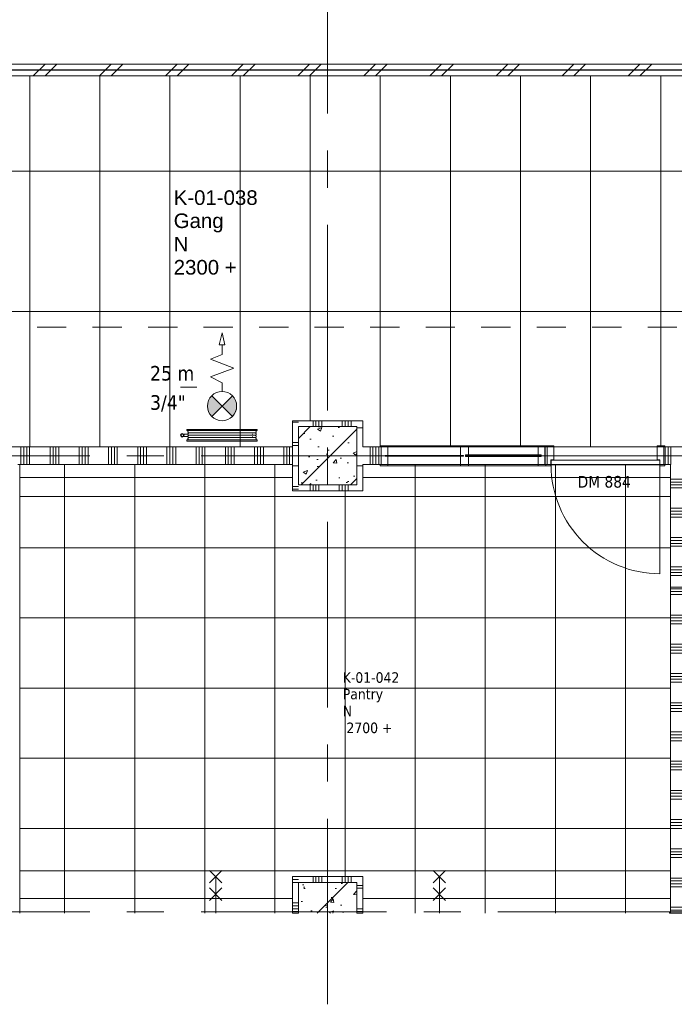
# Model space of a CAD drawing. Header units: millimetres. Extents: x 83969 to 141394, y 139608 to 176267.
# Tile 12 of 40: x 106565 to 112167, y 139608 to 148030. Entities that reach past the tile are written whole.
import ezdxf
from ezdxf.enums import TextEntityAlignment as Align

# ---------------------------------------------------------------- set-up
doc = ezdxf.new("R2010")
doc.units = ezdxf.units.MM
doc.header["$LTSCALE"] = 50
doc.linetypes.add('B0401', pattern=[9.5, 5, -1.5, -3])
doc.linetypes.add('CENTER', pattern=[50.8, 31.75, -6.35, 6.35, -6.35])
for name, color, linetype in [('00---0--FM-RUIMTENR', 7, 'Continuous'), ('AL68----_BRAND_60 MIN', 92, 'BR60'), ('AT$1A---_BWDTEKST', 7, 'Continuous'), ('AT$1A---_PLAFONDHOOGTE', 7, 'Continuous'), ('AT$1A---_TEKST', 7, 'Continuous'), ('AT$1A---_ZONETEKST', 7, 'Continuous')]:
    doc.layers.add(name, color=color, linetype=linetype)
for name, color, linetype, lineweight in [('A--L$01A__Algemeen', 7, 'Continuous', 13), ('AA$1A---_ARCEER', 1, 'Continuous', 18), ('AL$7A---_STRAMIEN', 8, 'CENTER', 9), ('AL22----_BINNENWAND', 7, 'Continuous', 9), ('AL23----_VLOEREN', 2, 'Continuous', 9), ('AL28----_KOLOMKOP_BETONBAND', 2, 'B0401', 9), ('AL28----_KONSTRUKTIES', 4, 'Continuous', 9), ('AL31----_BUITENKOZIJN', 14, 'Continuous', 9), ('AL32----_BINNENKOZIJN', 3, 'Continuous', 9), ('AL32----_tekst', 14, 'Continuous', 9), ('AL35----_PLAFONDS', 16, 'Continuous', 9), ('AL67----_BSH', 5, 'Continuous', 9), ('AL72----_INRGEBRUIKSR', 6, 'Continuous', 9), ('AT$1A---_200ZONETEKST', 7, 'Continuous', 9), ('Plafondtekst', 1, 'Continuous', 9)]:
    doc.layers.add(name, color=color, linetype=linetype, lineweight=lineweight)
doc.styles.add('FM_TEKST', font='arial.ttf')
doc.styles.add('Tahoma', font='tahoma.ttf', dxfattribs={"height": 100})
doc.styles.add('Tahoma_1', font='tahoma.ttf', dxfattribs={"height": 90})
doc.styles.add('Tahoma_2', font='tahoma.ttf', dxfattribs={"height": 125})
doc.linetypes.add('BR60', pattern='A,15,-1,["60",Standard,S=2.5,R=0,X=0,Y=-1.25],-4', length=20)
pattern_1 = [(50, (154885.57, 120319.74), (364.368, -31.8783), [38.1, -419.1]), (355, (154885.57, 120319.74), (-70.4859, 382.1133), [30.48, -335.28]), (100.451, (154915.94, 120317.1), (293.885, 350.2334), [32.38, -356.18]), (46.184, (154885.57, 120421.34), (542.1585, -84.086), [57.15, -628.65]), (96.636, (154930.75, 120414.33), (474.805, 494.8554), [48.57, -534.27]), (351.184, (154885.6, 120421.34), (474.81, 494.85), [45.72, -502.92]), (21, (154936.37, 120395.94), (303.2285, -204.5305), [38.1, -419.1]), (326, (154936.37, 120395.94), (123.604, 368.376), [30.48, -335.28]), (71.451, (154961.64, 120378.9), (426.8341, 163.8427), [32.38, -356.18]), (37.5, (154885.57, 120319.74), (6.17665, 169.11015), [1.676, -329.54, 1.676, -338.684, -336.55]), (37.5, (154885.57, 120319.74), (6.17665, 169.11015), [-671.576, 1.676, -334.874]), (7.5, (154885.57, 120319.74), (133.6389, 200.3615), [1.676, -192.38, 1.676, -321.92, -128.27]), (7.5, (154885.57, 120319.74), (133.6389, 200.3615), [-517.652, 1.676, -126.594]), (327.5, (154772.29, 120319.74), (271.18182, -11.45836), [1.676, -125.324, 1.676, -394.564, -525.78]), (327.5, (154772.29, 120319.74), (271.18182, -11.45836), [-523.24, 1.676, -524.104]), (317.5, (154721.5, 120319.74), (296.2585, 50.8528), [1.676, -163.424, 1.676, -261.468, -373.38]), (317.5, (154721.5, 120319.74), (296.2585, 50.8528), [-428.244, 1.676, -371.704]), (45, (154885.57, 120319.74), (211.036, -211.036), [])]
pattern_2 = [(225, (609.6, 0), (28.2843, -28.2843), [])]

# ---------------------------------------------------------------- blocks, each defined once
blk = doc.blocks.new('LUMC_constructie_2018_rvt-1-bwd N-01')
at = {"layer": 'AA$1A---_ARCEER'}
h = blk.add_hatch(dxfattribs=at)
h.set_pattern_fill('FP_250', color=256, style=0, pattern_type=2)
h.set_pattern_definition(pattern_1)
h.paths.add_polyline_path([(108950, 144050), (109450, 144050), (109450, 144550), (108950, 144550), (108950, 144234.7)], flags=0)
h = blk.add_hatch(dxfattribs=at)
h.set_pattern_fill('FP_250', color=256, style=0, pattern_type=2)
h.set_pattern_definition(pattern_1)
h.paths.add_polyline_path([(108950, 140387.3), (109450, 140387.3), (109450, 140650), (108950, 140650)], flags=0)
at = {"layer": 'AL23----_VLOEREN'}
for p, q in [((106565, 143950), (112133.2, 143950)), ((106565, 143950), (112133.2, 143950)), ((112133.2, 143950), (106565, 143950)), ((112133.2, 140750), (106565, 140750)), ((112133.2, 140750), (106565, 140750)), ((106565, 140750), (112133.2, 140750))]:
    blk.add_line(p, q, dxfattribs=at)
at = {"layer": 'AL28----_KOLOMKOP_BETONBAND'}
for p, q in [((124539, 145400), (91275, 145400)), ((124539, 145400), (91275, 145400)), ((106565, 143950), (112133.2, 143950)), ((112133.2, 140750), (106565, 140750))]:
    blk.add_line(p, q, dxfattribs=at)
at = {"layer": 'AL28----_KONSTRUKTIES'}
for p, q in [((109450, 144550), (108950, 144550)), ((108950, 144550), (108950, 144050)), ((109450, 144050), (109450, 144550)), ((108950, 144050), (109450, 144050)), ((109450, 140650), (108950, 140650)), ((108950, 140650), (108950, 140387.3)), ((109450, 140387.3), (109450, 140650))]:
    blk.add_line(p, q, dxfattribs=at)
blk = doc.blocks.new('65_LUMC_MOD_brandslanghaspel_nieuw - Haspel op wand _25m 3_4__-V9-bwd N-01')
at = {"layer": 'A--L$01A__Algemeen'}
blk.add_hatch(color=256, dxfattribs=at).paths.add_polyline_path([(94300, 167719), (94388.4, 167807.4), (94366.5, 167824.8), (94341.3, 167837), (94314, 167843.2), (94286, 167843.2), (94258.7, 167837), (94233.5, 167824.8), (94211.6, 167807.4), (94234.4, 167784.5)], flags=0)
at = {"layer": 'AL72----_INRGEBRUIKSR'}
blk.add_hatch(color=256, dxfattribs=at).paths.add_polyline_path([(94314, 167594.7), (94341.3, 167601), (94366.5, 167613.1), (94388.4, 167630.6), (94300, 167719), (94211.6, 167630.6), (94234.4, 167612.7), (94258.7, 167601), (94286, 167594.7)], flags=0)
at = {"layer": 'A--L$01A__Algemeen'}
for p, q in [((94300, 167719), (94211.6, 167807.4)), ((94388.4, 167630.6), (94211.6, 167807.4)), ((94211.6, 167630.6), (94388.4, 167807.4)), ((94388.4, 167807.4), (94300, 167719)), ((94500, 167719), (94550, 167819)), ((94550, 167819), (94625, 167619)), ((94625, 167619), (94700, 167819)), ((94700, 167819), (94740, 167719)), ((94211.6, 167630.6), (94300, 167719)), ((94300, 167719), (94388.4, 167630.6)), ((94425, 167719), (94500, 167719)), ((94740, 167719), (94825, 167719)), ((94825, 167744), (94925, 167719)), ((94825, 167694), (94825, 167744)), ((94925, 167719), (94825, 167694))]:
    blk.add_line(p, q, dxfattribs=at)
blk.add_circle((94300, 167719), 125, dxfattribs=at)
for centre, start, end in [((94300, 167719.1), 44.97827, 135.02173), ((94300, 167718.9), 224.96308, 315.00654)]:
    blk.add_arc(centre, 125, start, end, dxfattribs=at)
at = {"layer": 'AL67----_BSH'}
for p, q in [((94010, 168019), (94000, 168019)), ((94000, 167419), (94000, 168019)), ((94010, 167419), (94010, 168019)), ((94030, 167719), (94030, 167999.5)), ((94050, 167719), (94050, 167999.5)), ((94070, 167719), (94070, 167999.5)), ((94100, 168019), (94090, 168019)), ((94090, 168019), (94090, 167719)), ((94100, 168019), (94100, 167719)), ((94030, 167438.5), (94030, 167719)), ((94050, 167438.5), (94050, 167719)), ((94070, 167438.5), (94070, 167719)), ((94090, 167719), (94090, 167419)), ((94100, 167719), (94100, 167419)), ((94000, 167419), (94010, 167419)), ((94090, 167419), (94100, 167419))]:
    blk.add_line(p, q, dxfattribs=at)
at = {"layer": 'AL67----_BSH', "flags": 128}
for points in [[(94040, 168059), (94040, 168055.7), (94040, 168053.7)], [(94040, 168047.9), (94040, 168047.2), (94040, 168035.2), (94040, 168021.4), (94040, 168020.8), (94040, 168014.9), (94040, 168014.2), (94040, 168011)], [(94060, 168059), (94060, 168055.7), (94060, 168053.7)], [(94060, 168047.9), (94060, 168047.2), (94060, 168035.2), (94060, 168021.4), (94060, 168020.8), (94060, 168014.9), (94060, 168014.2), (94060, 168011)], [(94010, 168001), (94010, 168001.4), (94010, 168001.8), (94010.1, 168002.2), (94010.1, 168002.6), (94010.2, 168003), (94010.3, 168003.4), (94010.4, 168003.8), (94010.5, 168004.1), (94010.6, 168004.5), (94010.8, 168004.9), (94011, 168005.3), (94011.1, 168005.6), (94011.3, 168006), (94011.5, 168006.3), (94011.7, 168006.7), (94012, 168007), (94012.2, 168007.3), (94012.5, 168007.6), (94012.8, 168007.9), (94013, 168008.2), (94013.3, 168008.5), (94013.6, 168008.7), (94013.9, 168009), (94014.3, 168009.2), (94014.6, 168009.4), (94014.9, 168009.6), (94015.3, 168009.8), (94015.6, 168010), (94016, 168010.2), (94016.4, 168010.3), (94016.8, 168010.5), (94017.1, 168010.6), (94017.5, 168010.7), (94017.9, 168010.8), (94018.3, 168010.9), (94018.7, 168010.9), (94019.1, 168011), (94019.5, 168011), (94019.9, 168011), (94020.3, 168011), (94020.7, 168011), (94021.1, 168010.9), (94021.5, 168010.9), (94021.9, 168010.8), (94022.3, 168010.7), (94022.7, 168010.6), (94023, 168010.5), (94023.4, 168010.4), (94023.8, 168010.3), (94024.2, 168010.1), (94024.5, 168009.9), (94024.9, 168009.7), (94025.2, 168009.5), (94025.6, 168009.3), (94025.9, 168009.1), (94026.2, 168008.8), (94026.5, 168008.6), (94026.8, 168008.3), (94027.1, 168008), (94027.4, 168007.8), (94027.6, 168007.5), (94027.9, 168007.1), (94028.1, 168006.8), (94028.4, 168006.5), (94028.6, 168006.2), (94028.8, 168005.8), (94029, 168005.5), (94029.1, 168005.1), (94029.3, 168004.7), (94029.4, 168004.4), (94029.5, 168004), (94029.7, 168003.6), (94029.8, 168003.2), (94029.8, 168002.8), (94029.9, 168002.4), (94029.9, 168002), (94030, 168001.6), (94030, 168001.2), (94030, 168001)], [(94030, 168001), (94030, 168001.4), (94030, 168001.8), (94030.1, 168002.2), (94030.1, 168002.6), (94030.2, 168003), (94030.3, 168003.4), (94030.4, 168003.8), (94030.5, 168004.1), (94030.6, 168004.5), (94030.8, 168004.9), (94031, 168005.3), (94031.1, 168005.6), (94031.3, 168006), (94031.5, 168006.3), (94031.7, 168006.7), (94032, 168007), (94032.2, 168007.3), (94032.5, 168007.6), (94032.8, 168007.9), (94033, 168008.2), (94033.3, 168008.5), (94033.6, 168008.7), (94033.9, 168009), (94034.3, 168009.2), (94034.6, 168009.4), (94034.9, 168009.6), (94035.3, 168009.8), (94035.6, 168010), (94036, 168010.2), (94036.4, 168010.3), (94036.8, 168010.5), (94037.1, 168010.6), (94037.5, 168010.7), (94037.9, 168010.8), (94038.3, 168010.9), (94038.7, 168010.9), (94039.1, 168011), (94039.5, 168011), (94039.9, 168011), (94040.3, 168011), (94040.7, 168011), (94041.1, 168010.9), (94041.5, 168010.9), (94041.9, 168010.8), (94042.3, 168010.7), (94042.7, 168010.6), (94043, 168010.5), (94043.4, 168010.4), (94043.8, 168010.3), (94044.2, 168010.1), (94044.5, 168009.9), (94044.9, 168009.7), (94045.2, 168009.5), (94045.6, 168009.3), (94045.9, 168009.1), (94046.2, 168008.8), (94046.5, 168008.6), (94046.8, 168008.3), (94047.1, 168008), (94047.4, 168007.8), (94047.6, 168007.5), (94047.9, 168007.1), (94048.1, 168006.8), (94048.4, 168006.5), (94048.6, 168006.2), (94048.8, 168005.8), (94049, 168005.5), (94049.1, 168005.1), (94049.3, 168004.7), (94049.4, 168004.4), (94049.5, 168004), (94049.7, 168003.6), (94049.8, 168003.2), (94049.8, 168002.8), (94049.9, 168002.4), (94049.9, 168002), (94050, 168001.6), (94050, 168001.2), (94050, 168001)], [(94050, 168001), (94050, 168001.4), (94050, 168001.8), (94050.1, 168002.2), (94050.1, 168002.6), (94050.2, 168003), (94050.3, 168003.4), (94050.4, 168003.8), (94050.5, 168004.1), (94050.6, 168004.5), (94050.8, 168004.9), (94051, 168005.3), (94051.1, 168005.6), (94051.3, 168006), (94051.5, 168006.3), (94051.7, 168006.7), (94052, 168007), (94052.2, 168007.3), (94052.5, 168007.6), (94052.8, 168007.9), (94053, 168008.2), (94053.3, 168008.5), (94053.6, 168008.7), (94053.9, 168009), (94054.3, 168009.2), (94054.6, 168009.4), (94054.9, 168009.6), (94055.3, 168009.8), (94055.6, 168010), (94056, 168010.2), (94056.4, 168010.3), (94056.8, 168010.5), (94057.1, 168010.6), (94057.5, 168010.7), (94057.9, 168010.8), (94058.3, 168010.9), (94058.7, 168010.9), (94059.1, 168011), (94059.5, 168011), (94059.9, 168011), (94060.3, 168011), (94060.7, 168011), (94061.1, 168010.9), (94061.5, 168010.9), (94061.9, 168010.8), (94062.3, 168010.7), (94062.7, 168010.6), (94063, 168010.5), (94063.4, 168010.4), (94063.8, 168010.3), (94064.2, 168010.1), (94064.5, 168009.9), (94064.9, 168009.7), (94065.2, 168009.5), (94065.6, 168009.3), (94065.9, 168009.1), (94066.2, 168008.8), (94066.5, 168008.6), (94066.8, 168008.3), (94067.1, 168008), (94067.4, 168007.8), (94067.6, 168007.5), (94067.9, 168007.1), (94068.1, 168006.8), (94068.4, 168006.5), (94068.6, 168006.2), (94068.8, 168005.8), (94069, 168005.5), (94069.1, 168005.1), (94069.3, 168004.7), (94069.4, 168004.4), (94069.5, 168004), (94069.7, 168003.6), (94069.8, 168003.2), (94069.8, 168002.8), (94069.9, 168002.4), (94069.9, 168002), (94070, 168001.6), (94070, 168001.2), (94070, 168001)], [(94070, 168001), (94070, 168001.4), (94070, 168001.8), (94070.1, 168002.2), (94070.1, 168002.6), (94070.2, 168003), (94070.3, 168003.4), (94070.4, 168003.8), (94070.5, 168004.1), (94070.6, 168004.5), (94070.8, 168004.9), (94071, 168005.3), (94071.1, 168005.6), (94071.3, 168006), (94071.5, 168006.3), (94071.7, 168006.7), (94072, 168007), (94072.2, 168007.3), (94072.5, 168007.6), (94072.8, 168007.9), (94073, 168008.2), (94073.3, 168008.5), (94073.6, 168008.7), (94073.9, 168009), (94074.3, 168009.2), (94074.6, 168009.4), (94074.9, 168009.6), (94075.3, 168009.8), (94075.6, 168010), (94076, 168010.2), (94076.4, 168010.3), (94076.8, 168010.5), (94077.1, 168010.6), (94077.5, 168010.7), (94077.9, 168010.8), (94078.3, 168010.9), (94078.7, 168010.9), (94079.1, 168011), (94079.5, 168011), (94079.9, 168011), (94080.3, 168011), (94080.7, 168011), (94081.1, 168010.9), (94081.5, 168010.9), (94081.9, 168010.8), (94082.3, 168010.7), (94082.7, 168010.6), (94083, 168010.5), (94083.4, 168010.4), (94083.8, 168010.3), (94084.2, 168010.1), (94084.5, 168009.9), (94084.9, 168009.7), (94085.2, 168009.5), (94085.6, 168009.3), (94085.9, 168009.1), (94086.2, 168008.8), (94086.5, 168008.6), (94086.8, 168008.3), (94087.1, 168008), (94087.4, 168007.8), (94087.6, 168007.5), (94087.9, 168007.1), (94088.1, 168006.8), (94088.4, 168006.5), (94088.6, 168006.2), (94088.8, 168005.8), (94089, 168005.5), (94089.1, 168005.1), (94089.3, 168004.7), (94089.4, 168004.4), (94089.5, 168004), (94089.7, 168003.6), (94089.8, 168003.2), (94089.8, 168002.8), (94089.9, 168002.4), (94089.9, 168002), (94090, 168001.6), (94090, 168001.2), (94090, 168001)], [(94030, 167436.9), (94030, 167436.5), (94030, 167436.1), (94029.9, 167435.7), (94029.9, 167435.3), (94029.8, 167434.9), (94029.7, 167434.6), (94029.6, 167434.2), (94029.5, 167433.8), (94029.4, 167433.4), (94029.2, 167433), (94029, 167432.7), (94028.9, 167432.3), (94028.7, 167432), (94028.5, 167431.6), (94028.3, 167431.3), (94028, 167431), (94027.8, 167430.6), (94027.5, 167430.3), (94027.2, 167430), (94027, 167429.8), (94026.7, 167429.5), (94026.4, 167429.2), (94026.1, 167429), (94025.7, 167428.7), (94025.4, 167428.5), (94025.1, 167428.3), (94024.7, 167428.1), (94024.4, 167427.9), (94024, 167427.8), (94023.6, 167427.6), (94023.2, 167427.5), (94022.9, 167427.3), (94022.5, 167427.2), (94022.1, 167427.1), (94021.7, 167427.1), (94021.3, 167427), (94020.9, 167427), (94020.5, 167426.9), (94020.1, 167426.9), (94019.7, 167426.9), (94019.3, 167427), (94018.9, 167427), (94018.5, 167427), (94018.1, 167427.1), (94017.7, 167427.2), (94017.3, 167427.3), (94017, 167427.4), (94016.6, 167427.5), (94016.2, 167427.7), (94015.8, 167427.8), (94015.5, 167428), (94015.1, 167428.2), (94014.8, 167428.4), (94014.4, 167428.6), (94014.1, 167428.8), (94013.8, 167429.1), (94013.5, 167429.3), (94013.2, 167429.6), (94012.9, 167429.9), (94012.6, 167430.2), (94012.4, 167430.5), (94012.1, 167430.8), (94011.9, 167431.1), (94011.6, 167431.4), (94011.4, 167431.8), (94011.2, 167432.1), (94011, 167432.5), (94010.9, 167432.8), (94010.7, 167433.2), (94010.6, 167433.6), (94010.5, 167434), (94010.3, 167434.3), (94010.2, 167434.7), (94010.2, 167435.1), (94010.1, 167435.5), (94010.1, 167435.9), (94010, 167436.3), (94010, 167436.7), (94010, 167436.9)], [(94050, 167436.9), (94050, 167436.5), (94050, 167436.1), (94049.9, 167435.7), (94049.9, 167435.3), (94049.8, 167434.9), (94049.7, 167434.6), (94049.6, 167434.2), (94049.5, 167433.8), (94049.4, 167433.4), (94049.2, 167433), (94049, 167432.7), (94048.9, 167432.3), (94048.7, 167432), (94048.5, 167431.6), (94048.3, 167431.3), (94048, 167431), (94047.8, 167430.6), (94047.5, 167430.3), (94047.2, 167430), (94047, 167429.8), (94046.7, 167429.5), (94046.4, 167429.2), (94046.1, 167429), (94045.7, 167428.7), (94045.4, 167428.5), (94045.1, 167428.3), (94044.7, 167428.1), (94044.4, 167427.9), (94044, 167427.8), (94043.6, 167427.6), (94043.2, 167427.5), (94042.9, 167427.3), (94042.5, 167427.2), (94042.1, 167427.1), (94041.7, 167427.1), (94041.3, 167427), (94040.9, 167427), (94040.5, 167426.9), (94040.1, 167426.9), (94039.7, 167426.9), (94039.3, 167427), (94038.9, 167427), (94038.5, 167427), (94038.1, 167427.1), (94037.7, 167427.2), (94037.3, 167427.3), (94037, 167427.4), (94036.6, 167427.5), (94036.2, 167427.7), (94035.8, 167427.8), (94035.5, 167428), (94035.1, 167428.2), (94034.8, 167428.4), (94034.4, 167428.6), (94034.1, 167428.8), (94033.8, 167429.1), (94033.5, 167429.3), (94033.2, 167429.6), (94032.9, 167429.9), (94032.6, 167430.2), (94032.4, 167430.5), (94032.1, 167430.8), (94031.9, 167431.1), (94031.6, 167431.4), (94031.4, 167431.8), (94031.2, 167432.1), (94031, 167432.5), (94030.9, 167432.8), (94030.7, 167433.2), (94030.6, 167433.6), (94030.5, 167434), (94030.3, 167434.3), (94030.2, 167434.7), (94030.2, 167435.1), (94030.1, 167435.5), (94030.1, 167435.9), (94030, 167436.3), (94030, 167436.7), (94030, 167436.9)], [(94040, 167462), (94040, 167459), (94040, 167459)], [(94070, 167436.9), (94070, 167436.5), (94070, 167436.1), (94069.9, 167435.7), (94069.9, 167435.3), (94069.8, 167434.9), (94069.7, 167434.6), (94069.6, 167434.2), (94069.5, 167433.8), (94069.4, 167433.4), (94069.2, 167433), (94069, 167432.7), (94068.9, 167432.3), (94068.7, 167432), (94068.5, 167431.6), (94068.3, 167431.3), (94068, 167431), (94067.8, 167430.6), (94067.5, 167430.3), (94067.2, 167430), (94067, 167429.8), (94066.7, 167429.5), (94066.4, 167429.2), (94066.1, 167429), (94065.7, 167428.7), (94065.4, 167428.5), (94065.1, 167428.3), (94064.7, 167428.1), (94064.4, 167427.9), (94064, 167427.8), (94063.6, 167427.6), (94063.2, 167427.5), (94062.9, 167427.3), (94062.5, 167427.2), (94062.1, 167427.1), (94061.7, 167427.1), (94061.3, 167427), (94060.9, 167427), (94060.5, 167426.9), (94060.1, 167426.9), (94059.7, 167426.9), (94059.3, 167427), (94058.9, 167427), (94058.5, 167427), (94058.1, 167427.1), (94057.7, 167427.2), (94057.3, 167427.3), (94057, 167427.4), (94056.6, 167427.5), (94056.2, 167427.7), (94055.8, 167427.8), (94055.5, 167428), (94055.1, 167428.2), (94054.8, 167428.4), (94054.4, 167428.6), (94054.1, 167428.8), (94053.8, 167429.1), (94053.5, 167429.3), (94053.2, 167429.6), (94052.9, 167429.9), (94052.6, 167430.2), (94052.4, 167430.5), (94052.1, 167430.8), (94051.9, 167431.1), (94051.6, 167431.4), (94051.4, 167431.8), (94051.2, 167432.1), (94051, 167432.5), (94050.9, 167432.8), (94050.7, 167433.2), (94050.6, 167433.6), (94050.5, 167434), (94050.3, 167434.3), (94050.2, 167434.7), (94050.2, 167435.1), (94050.1, 167435.5), (94050.1, 167435.9), (94050, 167436.3), (94050, 167436.7), (94050, 167436.9)], [(94060, 167461.9), (94060, 167459), (94060, 167459)], [(94090, 167436.9), (94090, 167436.5), (94090, 167436.1), (94089.9, 167435.7), (94089.9, 167435.3), (94089.8, 167434.9), (94089.7, 167434.6), (94089.6, 167434.2), (94089.5, 167433.8), (94089.4, 167433.4), (94089.2, 167433), (94089, 167432.7), (94088.9, 167432.3), (94088.7, 167432), (94088.5, 167431.6), (94088.3, 167431.3), (94088, 167431), (94087.8, 167430.6), (94087.5, 167430.3), (94087.2, 167430), (94087, 167429.8), (94086.7, 167429.5), (94086.4, 167429.2), (94086.1, 167429), (94085.7, 167428.7), (94085.4, 167428.5), (94085.1, 167428.3), (94084.7, 167428.1), (94084.4, 167427.9), (94084, 167427.8), (94083.6, 167427.6), (94083.2, 167427.5), (94082.9, 167427.3), (94082.5, 167427.2), (94082.1, 167427.1), (94081.7, 167427.1), (94081.3, 167427), (94080.9, 167427), (94080.5, 167426.9), (94080.1, 167426.9), (94079.7, 167426.9), (94079.3, 167427), (94078.9, 167427), (94078.5, 167427), (94078.1, 167427.1), (94077.7, 167427.2), (94077.3, 167427.3), (94077, 167427.4), (94076.6, 167427.5), (94076.2, 167427.7), (94075.8, 167427.8), (94075.5, 167428), (94075.1, 167428.2), (94074.8, 167428.4), (94074.4, 167428.6), (94074.1, 167428.8), (94073.8, 167429.1), (94073.5, 167429.3), (94073.2, 167429.6), (94072.9, 167429.9), (94072.6, 167430.2), (94072.4, 167430.5), (94072.1, 167430.8), (94071.9, 167431.1), (94071.6, 167431.4), (94071.4, 167431.8), (94071.2, 167432.1), (94071, 167432.5), (94070.9, 167432.8), (94070.7, 167433.2), (94070.6, 167433.6), (94070.5, 167434), (94070.3, 167434.3), (94070.2, 167434.7), (94070.2, 167435.1), (94070.1, 167435.5), (94070.1, 167435.9), (94070, 167436.3), (94070, 167436.7), (94070, 167436.9)]]:
    blk.add_lwpolyline(points, dxfattribs=at)
at = {"layer": 'AL67----_BSH'}
for radius, start, end in [(15, 90, 270), (10, 90, 270), (15, 270, 90), (10, 270, 90)]:
    blk.add_arc((94050, 168059), radius, start, end, dxfattribs=at)
blk = doc.blocks.new('32_LUMC_MOD_standaard kozijn_houten draaideur_enkel - 900x2108mm_67_25_x170mm-10042371-bwd N-01')
at = {"layer": 'AL32----_BINNENKOZIJN'}
blk.add_line((-465, 79), (-465, 1009), dxfattribs=at)
blk.add_arc((-465, 79), 930, 360, 90, dxfattribs=at)
blk = doc.blocks.new('30_LUMC_MOD_houten deurblad_update - wit _standaard_-9999335-bwd N-01')
at = {"layer": 'AL32----_BINNENKOZIJN'}
for p, q in [((465, 20), (-465, 20)), ((-465, 20), (-465, -20)), ((465, -20), (465, 20)), ((-465, -20), (465, -20))]:
    blk.add_line(p, q, dxfattribs=at)
blk = doc.blocks.new('30_LUMC_MOD_binnenkozijn_standaard - hout-9526176-bwd N-01')
at = {"layer": 'AL32----_BINNENKOZIJN'}
for p, q in [((-467, 85), (-509, 85)), ((-509, 85), (-509, 75)), ((-467, 34), (-467, 85)), ((509, 85), (467, 85)), ((467, 85), (467, 34)), ((-442, 34), (-467, 34)), ((-442, -85), (-442, 34)), ((467, 34), (442, 34)), ((442, 34), (442, -85)), ((-509, -75), (-509, -85)), ((-509, -85), (-442, -85)), ((442, -85), (509, -85))]:
    blk.add_line(p, q, dxfattribs=at)
blk = doc.blocks.new('30_LUMC_MOD_binnenraamkozijn - hout-5844252-bwd N-01')
at = {"layer": 'AL31----_BUITENKOZIJN'}
for p, q in [((-298, 85), (-365, 85)), ((-365, 85), (-365, 75)), ((-298, 7.5), (-298, 85)), ((298, 85), (-298, 85)), ((298, 85), (298, 7.5)), ((365, 85), (298, 85)), ((365, 3), (365, 85)), ((-323, 2.5), (-323, 7.5)), ((-323, 7.5), (-298, 7.5)), ((-298, 7.5), (298, 7.5)), ((298, 7.5), (323, 7.5)), ((323, 7.5), (323, 2.5)), ((-365, -75), (-365, -85)), ((-323, -7.5), (-323, -2.5)), ((-298, -7.5), (-323, -7.5)), ((-298, -85), (-298, -7.5)), ((298, -7.5), (-298, -7.5)), ((323, -7.5), (298, -7.5)), ((298, -7.5), (298, -85)), ((323, -2.5), (323, -7.5)), ((365, -85), (365, -3)), ((-365, -85), (-298, -85)), ((-298, -85), (298, -85)), ((298, -85), (365, -85))]:
    blk.add_line(p, q, dxfattribs=at)
blk = doc.blocks.new('30_LUMC_MOD_kozijnvulling_glas_enkel - floatglas-5844251-bwd N-01')
at = {"layer": 'AL31----_BUITENKOZIJN'}
h = blk.add_hatch(dxfattribs=at)
h.set_pattern_fill('FP_215', color=256, style=0, pattern_type=2)
h.set_pattern_definition(pattern_2)
h.paths.add_polyline_path([(-323, 2.5), (-323, -2.5), (323, -2.5), (323, 2.5)], flags=0)
for p, q in [((-323, 2.5), (323, 2.5)), ((-323, 2.5), (-323, -2.5)), ((323, 2.5), (323, -2.5)), ((323, -2.5), (-323, -2.5))]:
    blk.add_line(p, q, dxfattribs=at)
blk = doc.blocks.new('32_LUMC_MOD_standaard kozijn_zijlicht - 690x1150mm_67_25_x170mm-9968823-bwd N-01')
at = {"layer": 'AL31----_BUITENKOZIJN'}
for p, q in [((-179, 85), (443, 85)), ((510, 85), (443, 85)), ((443, 85), (443, 3)), ((510, 75), (510, 85)), ((443, -3), (443, -85)), ((510, -85), (510, -75)), ((443, -85), (-179, -85)), ((443, -85), (510, -85))]:
    blk.add_line(p, q, dxfattribs=at)
blk = doc.blocks.new('30_LUMC_MOD_kozijnvulling_glas_enkel - floatglas-5844254-bwd N-01')
at = {"layer": 'AL31----_BUITENKOZIJN'}
h = blk.add_hatch(dxfattribs=at)
h.set_pattern_fill('FP_215', color=256, style=0, pattern_type=2)
h.set_pattern_definition(pattern_2)
h.paths.add_polyline_path([(-336.5, 3), (-336.5, -3), (336.5, -3), (336.5, 3), (204.8, 3)], flags=0)
for p, q in [((-336.5, 3), (336.5, 3)), ((-336.5, 3), (-336.5, -3)), ((336.5, 3), (336.5, -3)), ((336.5, -3), (-336.5, -3))]:
    blk.add_line(p, q, dxfattribs=at)
blk = doc.blocks.new('32_LUMC_MOD_standaard kozijn_houten draaideur_enkel - 900x2108mm_67_17_x170mm-10042417-bwd N-01')
for p, q in [((0, -600), (0, -287.3)), ((53, -503), (-53, -397)), ((-53, -503), (53, -397)), ((53, -653), (-53, -547)), ((-53, -653), (53, -547))]:
    blk.add_line(p, q)
blk = doc.blocks.new('32_LUMC_MOD_standaard kozijn_houten draaideur_enkel - 900x2108mm_67_17_x170mm-10042422-bwd N-01')
for p, q in [((0, -600), (0, -287.3)), ((53, -503), (-53, -397)), ((-53, -503), (53, -397)), ((53, -653), (-53, -547)), ((-53, -653), (53, -547))]:
    blk.add_line(p, q)
blk = doc.blocks.new('FM_RM4')
for tag, p, flags in [('BEDRIJFSORGAAN', (0, -1378.1), 1), ('RUIMTESOORT', (-5, -1668.1), 1), ('GEBRUIK', (-40, -1963.1), 1), ('OPPERVLAKTE', (-35, -2248.1), 9), ('VLOEROPP', (-55, -2518.1), 9), ('OMTREK', (-40, -2803.1), 9), ('HANDLE', (-50, -3118.1), 9), ('VLRHANDLE', (-55, -3383.1), 9), ('HANDLEBLOK', (-50, -3673.1), 9)]:
    blk.add_attdef(tag, p, '', height=125, dxfattribs=dict(flags=flags))
at = {"layer": 'AT$1A---_BWDTEKST', "style": 'FM_TEKST'}
blk.add_attdef('BOUWDEEL', text='', height=125, dxfattribs=at).set_placement((0, -398.1), align=Align.MIDDLE_LEFT)
at = {"layer": 'AT$1A---_PLAFONDHOOGTE', "style": 'FM_TEKST'}
blk.add_attdef('PLAFONDHOOGTE', text='', height=125, dxfattribs=at).set_placement((0, -595.8), align=Align.MIDDLE_LEFT)
at = {"layer": 'AT$1A---_TEKST', "style": 'FM_TEKST'}
blk.add_attdef('RUIMTENAAM', text='', height=125, dxfattribs=at).set_placement((0, -197.8), align=Align.MIDDLE_LEFT)
at = {"layer": 'AT$1A---_ZONETEKST', "style": 'FM_TEKST'}
blk.add_attdef('RUIMTENR', text='', height=125, dxfattribs=at).set_placement((0, 0), align=Align.MIDDLE_LEFT)

msp = doc.modelspace()

# ---------------------------------------------------------------- hatches: boundary and pattern name
at = {"layer": 'AA$1A---_ARCEER'}
h = msp.add_hatch(dxfattribs=at)
h.set_pattern_fill('FP_119', color=256, angle=-135, style=0, pattern_type=2)
h.set_pattern_definition([(225, (103487.5, 147650), (282.843, -282.843), []), (225, (103387.5, 147650), (282.843, -282.843), [])])
h.paths.add_polyline_path([(93300, 147550), (114075, 147550), (114075, 147650), (93300, 147650)], flags=0)
h = msp.add_hatch(dxfattribs=at)
h.set_pattern_fill('FP_190', color=256, angle=270, style=0, pattern_type=2)
h.set_pattern_definition([(180, (108950, 144587.5), (-3e-14, -250), []), (180, (108950, 144612.5), (-3e-14, -250), []), (180, (108950, 144637.5), (-3e-14, -250), []), (180, (108950, 144662.5), (-3e-14, -250), [])])
h.paths.add_polyline_path([(108950, 144375), (108950, 144600), (108900, 144600), (108900, 144375)], flags=0)
h = msp.add_hatch(dxfattribs=at)
h.set_pattern_fill('FP_191', color=256, angle=-90, style=0, pattern_type=2)
h.set_pattern_definition([(90, (109325, 144550), (-250, 2e-14), []), (90, (109350, 144550), (-250, 2e-14), []), (90, (109375, 144550), (-250, 2e-14), []), (90, (109400, 144550), (-250, 2e-14), [])])
h.paths.add_polyline_path([(109500, 144550), (109500, 144600), (108950, 144600), (108950, 144550), (109450, 144550)], flags=0)
h = msp.add_hatch(dxfattribs=at)
h.set_pattern_fill('FP_192', color=256, angle=-90, style=0, pattern_type=2)
h.set_pattern_definition([(0, (109450, 144362.5), (0, 250), []), (0, (109450, 144337.5), (0, 250), []), (0, (109450, 144312.5), (0, 250), []), (0, (109450, 144287.5), (0, 250), [])])
h.paths.add_polyline_path([(109450, 144375), (109500, 144375), (109500, 144550), (109450, 144550)], flags=0)
h = msp.add_hatch(dxfattribs=at)
h.set_pattern_fill('FP_90', color=256, angle=-90, style=0, pattern_type=2)
h.set_pattern_definition([(270, (107650, 144375), (250, 2e-14), []), (270, (107625, 144375), (250, 2e-14), []), (270, (107600, 144375), (250, 2e-14), []), (270, (107575, 144375), (250, 2e-14), [])])
h.paths.add_polyline_path([(106550, 144225), (108950, 144225), (108950, 144375), (106550, 144375), (106550, 144250)], flags=0)
h = msp.add_hatch(dxfattribs=at)
h.set_pattern_fill('FP_100', color=256, angle=-90, style=0, pattern_type=2)
h.set_pattern_definition([(270, (111137.5, 144375), (250, 2e-14), []), (270, (111112.5, 144375), (250, 2e-14), []), (270, (111087.5, 144375), (250, 2e-14), []), (270, (111062.5, 144375), (250, 2e-14), [])])
h.paths.add_polyline_path([(112996, 144225), (113025, 144225), (113025, 144375), (112996, 144375)], flags=0)
h.paths.add_polyline_path([(109450, 144225), (109659, 144225), (109659, 144375), (109450, 144375), (109450, 144234.7)], flags=0)
h.paths.add_polyline_path([(111058, 144225), (111078, 144225), (111078, 144375), (111058, 144375)], flags=0)
h.paths.add_polyline_path([(112283.2, 144225), (112304, 144225), (112304, 144375), (112076, 144375), (112076, 144225), (112133.2, 144225)], flags=0)
h = msp.add_hatch(dxfattribs=at)
h.set_pattern_fill('FP_187', color=256, angle=270, style=0, pattern_type=2)
h.set_pattern_definition([(180, (108950, 144212.5), (-3e-14, -250), []), (180, (108950, 144237.5), (-3e-14, -250), []), (180, (108950, 144262.5), (-3e-14, -250), []), (180, (108950, 144287.5), (-3e-14, -250), [])])
h.paths.add_polyline_path([(108950, 144000), (108950, 144225), (108900, 144225), (108900, 144000)], flags=0)
h = msp.add_hatch(dxfattribs=at)
h.set_pattern_fill('FP_189', color=256, angle=-90, style=0, pattern_type=2)
h.set_pattern_definition([(0, (109450, 144037.5), (0, 250), []), (0, (109450, 144012.5), (0, 250), []), (0, (109450, 143987.5), (0, 250), []), (0, (109450, 143962.5), (0, 250), [])])
h.paths.add_polyline_path([(109450, 144050), (109500, 144050), (109500, 144225), (109450, 144225)], flags=0)
h = msp.add_hatch(dxfattribs=at)
h.set_pattern_fill('FP_101', color=256, angle=-90, style=0, pattern_type=2)
h.set_pattern_definition([(360, (112133.17, 143600), (5e-13, 250), []), (360, (112133.17, 143575), (5e-13, 250), []), (360, (112133.17, 143550), (5e-13, 250), []), (360, (112133.17, 143525), (5e-13, 250), [])])
h.paths.add_polyline_path([(112133.2, 143175), (112283.2, 143175), (112283.2, 144225), (112133.2, 144225)], flags=0)
h = msp.add_hatch(dxfattribs=at)
h.set_pattern_fill('FP_188', color=256, angle=-90, style=0, pattern_type=2)
h.set_pattern_definition([(270, (109125, 144050), (250, 2e-14), []), (270, (109100, 144050), (250, 2e-14), []), (270, (109075, 144050), (250, 2e-14), []), (270, (109050, 144050), (250, 2e-14), [])])
h.paths.add_polyline_path([(109500, 144000), (109500, 144050), (108950, 144050), (108950, 144000), (109062.3, 144000)], flags=0)
h = msp.add_hatch(dxfattribs=at)
h.set_pattern_fill('FP_95', color=256, angle=-90, style=0, pattern_type=2)
h.set_pattern_definition([(360, (112133.17, 141687.5), (5e-13, 250), []), (360, (112133.17, 141662.5), (5e-13, 250), []), (360, (112133.17, 141637.5), (5e-13, 250), []), (360, (112133.17, 141612.5), (5e-13, 250), [])])
h.paths.add_polyline_path([(112283.2, 140400), (112283.2, 143175), (112133.2, 143175), (112133.2, 140400), (112275, 140400)], flags=0)
h = msp.add_hatch(dxfattribs=at)
h.set_pattern_fill('FP_201', color=256, angle=270, style=0, pattern_type=2)
h.set_pattern_definition([(180, (108950, 140650), (-3e-14, -250), []), (180, (108950, 140675), (-3e-14, -250), []), (180, (108950, 140700), (-3e-14, -250), []), (180, (108950, 140725), (-3e-14, -250), [])])
h.paths.add_polyline_path([(108950, 140400), (108950, 140700), (108900, 140700), (108900, 140400)], flags=0)
h = msp.add_hatch(dxfattribs=at)
h.set_pattern_fill('FP_202', color=256, angle=-90, style=0, pattern_type=2)
h.set_pattern_definition([(90, (109325, 140650), (-250, 2e-14), []), (90, (109350, 140650), (-250, 2e-14), []), (90, (109375, 140650), (-250, 2e-14), []), (90, (109400, 140650), (-250, 2e-14), [])])
h.paths.add_polyline_path([(109500, 140650), (109500, 140700), (108950, 140700), (108950, 140650), (109450, 140650)], flags=0)
h = msp.add_hatch(dxfattribs=at)
h.set_pattern_fill('FP_203', color=256, angle=-90, style=0, pattern_type=2)
h.set_pattern_definition([(0, (109450, 140425), (0, 250), []), (0, (109450, 140400), (0, 250), []), (0, (109450, 140375), (0, 250), []), (0, (109450, 140350), (0, 250), [])])
h.paths.add_polyline_path([(109450, 140400), (109500, 140400), (109500, 140650), (109450, 140650)], flags=0)
h = msp.add_hatch(dxfattribs=at)
h.set_pattern_fill('FP_63', color=256, angle=270, style=0, pattern_type=2)
h.set_pattern_definition([(180, (108950, 140387.5), (-3e-14, -250), []), (180, (108950, 140412.5), (-3e-14, -250), []), (180, (108950, 140437.5), (-3e-14, -250), []), (180, (108950, 140462.5), (-3e-14, -250), [])])
h.paths.add_polyline_path([(108900, 140387.3), (108950, 140387.3), (108950, 140400), (108900, 140400)], flags=0)
h = msp.add_hatch(dxfattribs=at)
h.set_pattern_fill('FP_64', color=256, angle=-90, style=0, pattern_type=2)
h.set_pattern_definition([(0, (109450, 140187.5), (0, 250), []), (0, (109450, 140162.5), (0, 250), []), (0, (109450, 140137.5), (0, 250), []), (0, (109450, 140112.5), (0, 250), [])])
h.paths.add_polyline_path([(109450, 140387.3), (109500, 140387.3), (109500, 140400), (109450, 140400)], flags=0)
h = msp.add_hatch(dxfattribs=at)
h.set_pattern_fill('FP_59', color=256, angle=270, style=0, pattern_type=2)
h.set_pattern_definition([(180, (112275, 140387.5), (-3e-14, -250), []), (180, (112275, 140412.5), (-3e-14, -250), []), (180, (112275, 140437.5), (-3e-14, -250), []), (180, (112275, 140462.5), (-3e-14, -250), [])])
h.paths.add_polyline_path([(112141.2, 140387.3), (112275, 140387.3), (112275, 140400), (112125, 140400), (112125, 140387.3), (112132.7, 140387.3)], flags=0)
at = {"layer": 'AL35----_PLAFONDS'}
h = msp.add_hatch(dxfattribs=at)
h.set_pattern_fill('FP_32', color=256, style=0, pattern_type=2)
h.set_pattern_definition([(0, (107850, 145532.5), (0, -1200), []), (270, (107850, 145532.5), (-600, -4e-14), [])])
h.paths.add_polyline_path([(114975, 143475), (119925, 143475), (119925, 144375), (124425, 144375), (124425, 146390), (122192, 146390), (122192, 146925), (115425, 146925), (115425, 147550), (92950, 147550), (92950, 147590), (91275, 147590), (91275, 144600), (93965, 144600), (93965, 144375), (101150, 144375), (101150, 144550), (101650, 144550), (101650, 144375), (108900, 144375), (108900, 144600), (109500, 144600), (109500, 144375), (114975, 144375)], flags=0)
h.paths.add_polyline_path([(108208.1, 144636.6), (108190.6, 144658.5), (108178.5, 144683.7), (108172.3, 144711), (108172.3, 144739), (108178.5, 144766.3), (108190.6, 144791.5), (108208.1, 144813.4), (108296.5, 144725), (108218.4, 144646.9)], flags=0)
h.paths.add_polyline_path([(108384.9, 144636.6), (108296.5, 144725), (108384.9, 144813.4), (108402.4, 144791.5), (108414.5, 144766.3), (108420.8, 144739), (108420.7, 144711), (108414.5, 144683.7), (108402.4, 144658.5), (108393.1, 144646.9)], flags=0)
h = msp.add_hatch(dxfattribs=at)
h.set_pattern_fill('FP_30', color=256, style=0, pattern_type=2)
h.set_pattern_definition([(270, (109349.1, 142312.5), (-600, -4e-14), []), (180, (109349.1, 142312.5), (7e-14, 600), [])])
h.paths.add_polyline_path([(108301.9, 140387.3), (108900, 140387.3), (108900, 140700), (109500, 140700), (109500, 140387.3), (112133.2, 140387.3), (112133.2, 144225), (109500, 144225), (109500, 144000), (108900, 144000), (108900, 144225), (106565, 144225), (106565, 140387.3), (107776.8, 140387.3)], flags=0)

# ---------------------------------------------------------------- linework, layer by layer
at = {"layer": 'AL$7A---_STRAMIEN'}
for p, q in [((109200, 139607.7), (109200, 175432.8)), ((85257.3, 144300), (133414.5, 144300)), ((85257.3, 140400), (133414.5, 140400))]:
    msp.add_line(p, q, dxfattribs=at)
at = {"layer": 'AL22----_BINNENWAND'}
for p, q in [((113925, 147650), (93050, 147650)), ((92950, 147550), (114254, 147550)), ((108900, 144600), (108900, 144375)), ((109500, 144600), (108900, 144600)), ((108950, 144050), (108950, 144550)), ((108950, 144550), (109450, 144550)), ((109450, 144550), (109450, 144050)), ((109500, 144375), (109500, 144600)), ((108900, 144375), (105946, 144375)), ((109659, 144375), (109500, 144375)), ((109659, 144225), (109659, 144375)), ((111078, 144375), (111058, 144375)), ((111058, 144375), (111058, 144225)), ((111078, 144225), (111078, 144375)), ((112304, 144375), (112076, 144375)), ((112076, 144375), (112076, 144225)), ((106550, 144225), (106565, 144225)), ((106565, 144225), (108900, 144225)), ((106565, 140400), (106565, 144225)), ((108900, 144225), (108900, 144000)), ((109500, 144225), (109659, 144225)), ((109500, 144000), (109500, 144225)), ((111058, 144225), (111078, 144225)), ((112076, 144225), (112133.2, 144225)), ((112133.2, 144225), (112133.2, 140400)), ((109450, 144050), (108950, 144050)), ((108900, 144000), (109500, 144000)), ((112133.2, 143175), (113025, 143175)), ((108900, 140700), (108900, 140387.3)), ((109500, 140700), (108900, 140700)), ((109500, 140400), (109500, 140700)), ((108950, 140387.3), (108950, 140650)), ((108950, 140650), (109450, 140650)), ((109450, 140650), (109450, 140400)), ((106550, 140400), (106565, 140400)), ((109450, 140400), (109450, 140387.3)), ((109500, 140387.3), (109500, 140400)), ((112125, 140400), (112125, 140387.3)), ((112133.2, 140400), (112125, 140400))]:
    msp.add_line(p, q, dxfattribs=at)
at = {"layer": 'AL35----_PLAFONDS'}
for p, q in [((114496, 144375), (109659, 144375)), ((109659, 144225), (112076, 144225)), ((106565, 140387.3), (106565, 140400)), ((109500, 140387.3), (109500, 140400)), ((112133.2, 140400), (112133.2, 140387.3))]:
    msp.add_line(p, q, dxfattribs=at)
at = {"layer": 'AL67----_BSH'}
msp.add_line((107941.5, 144887.5), (108080.3, 144887.5), dxfattribs=at)
at = {"layer": 'AL68----_BRAND_60 MIN'}
msp.add_line((93000, 147600), (114000, 147600), dxfattribs=at)

# ---------------------------------------------------------------- block references
msp.add_blockref('LUMC_constructie_2018_rvt-1-bwd N-01', (0, 0))
at = {"layer": '00---0--FM-RUIMTENR'}
msp.add_blockref('FM_RM4', (107883, 146508), dxfattribs=at).add_auto_attribs({'RUIMTENR': 'K-01-038', 'RUIMTENAAM': 'Gang', 'BOUWDEEL': 'N', 'PLAFONDHOOGTE': '2300 +'})
at = {"layer": 'AL31----_BUITENKOZIJN', "rotation": 180}
for name, p in [('32_LUMC_MOD_standaard kozijn_zijlicht - 690x1150mm_67_25_x170mm-9968823-bwd N-01', (110159, 144300)), ('30_LUMC_MOD_binnenraamkozijn - hout-5844252-bwd N-01', (110703, 144300)), ('30_LUMC_MOD_kozijnvulling_glas_enkel - floatglas-5844254-bwd N-01', (110027.5, 144300)), ('30_LUMC_MOD_kozijnvulling_glas_enkel - floatglas-5844251-bwd N-01', (110703, 144300))]:
    msp.add_blockref(name, p, dxfattribs=at)
at = {"layer": 'AL32----_BINNENKOZIJN', "rotation": 180}
for name, p in [('30_LUMC_MOD_binnenkozijn_standaard - hout-9526176-bwd N-01', (111577, 144300)), ('32_LUMC_MOD_standaard kozijn_houten draaideur_enkel - 900x2108mm_67_25_x170mm-10042371-bwd N-01', (111577, 144300)), ('32_LUMC_MOD_standaard kozijn_houten draaideur_enkel - 900x2108mm_67_17_x170mm-10042422-bwd N-01', (108243, 140100)), ('32_LUMC_MOD_standaard kozijn_houten draaideur_enkel - 900x2108mm_67_17_x170mm-10042417-bwd N-01', (110157, 140100))]:
    msp.add_blockref(name, p, dxfattribs=at)
at = {"layer": 'AL32----_BINNENKOZIJN'}
msp.add_blockref('30_LUMC_MOD_houten deurblad_update - wit _standaard_-9999335-bwd N-01', (111577, 144241), dxfattribs=at)
at = {"layer": 'AL72----_INRGEBRUIKSR', "rotation": 90.00000000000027}
msp.add_blockref('65_LUMC_MOD_brandslanghaspel_nieuw - Haspel op wand _25m 3_4__-V9-bwd N-01', (276015.5, 50425), dxfattribs=at)

# ---------------------------------------------------------------- texts
at = {"layer": 'AL32----_tekst', "insert": (111338.9, 144127.1), "char_height": 100, "width": 577.215, "attachment_point": 1, "style": 'Tahoma'}
msp.add_mtext('DM 884', dxfattribs=at)
at = {"layer": 'AL67----_BSH', "char_height": 125, "attachment_point": 1, "style": 'Tahoma_2'}
for s, insert, width in [('25 m', (107680.3, 145068), 481.012), ('3/4"', (107680.3, 144818), 396.835)]:
    msp.add_mtext(s, dxfattribs=dict(at, insert=insert, width=width))
at = {"layer": 'AT$1A---_200ZONETEKST', "char_height": 90, "attachment_point": 1, "style": 'Tahoma_1'}
for s, insert, width in [('K-01-042', (109329.5, 142447.8), 593.249), ('Pantry', (109329.7, 142306.5), 412.869), ('N', (109329.5, 142162), 100.211)]:
    msp.add_mtext(s, dxfattribs=dict(at, insert=insert, width=width))
at = {"layer": 'Plafondtekst', "insert": (109361.2, 142017.7), "char_height": 90, "width": 477.004, "attachment_point": 1, "style": 'Tahoma_1'}
msp.add_mtext('2700 +', dxfattribs=at)

doc.saveas('drawing.dxf')
